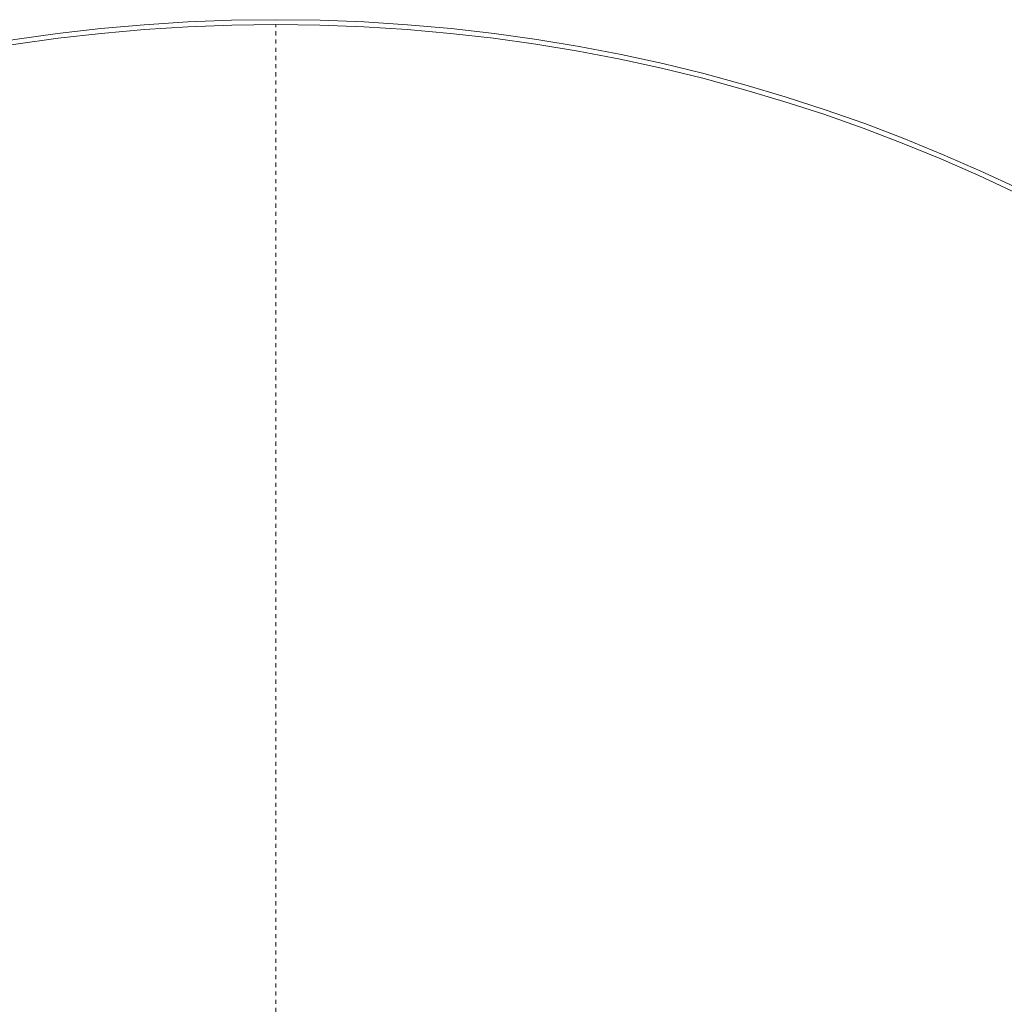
# Model space of a CAD drawing. Header units: inches. Extents: x 54.2 to 137.7, y 35.6 to 119.1.
# Tile 6 of 7: x 89.7 to 113.7, y 95.1 to 119.1. Entities that reach past the tile are written whole.
import ezdxf

# ---------------------------------------------------------------- set-up
doc = ezdxf.new("R2010")
doc.units = ezdxf.units.IN
doc.header["$MEASUREMENT"] = 0
doc.linetypes.add('SLD-Dashed', pattern=[0.075, 0.05, -0.025])
doc.linetypes.add('SLD-Solid', pattern=[0])

msp = doc.modelspace()

# ---------------------------------------------------------------- linework, layer by layer
at = {"color": 7, "linetype": 'SLD-Dashed', "lineweight": 0}
msp.add_line((95.903, 35.698), (95.903, 118.962), dxfattribs=at)
msp.add_line((95.903, 35.698), (95.903, 118.962), dxfattribs=at)
at = {"color": 7, "linetype": 'SLD-Solid', "lineweight": 15}
for radius in [41.75, 41.632]:
    msp.add_circle((95.903, 77.33), radius, dxfattribs=at)
msp.add_arc((95.903, 77.33), 41.632, 0, 180, dxfattribs=at)

doc.saveas('drawing.dxf')
